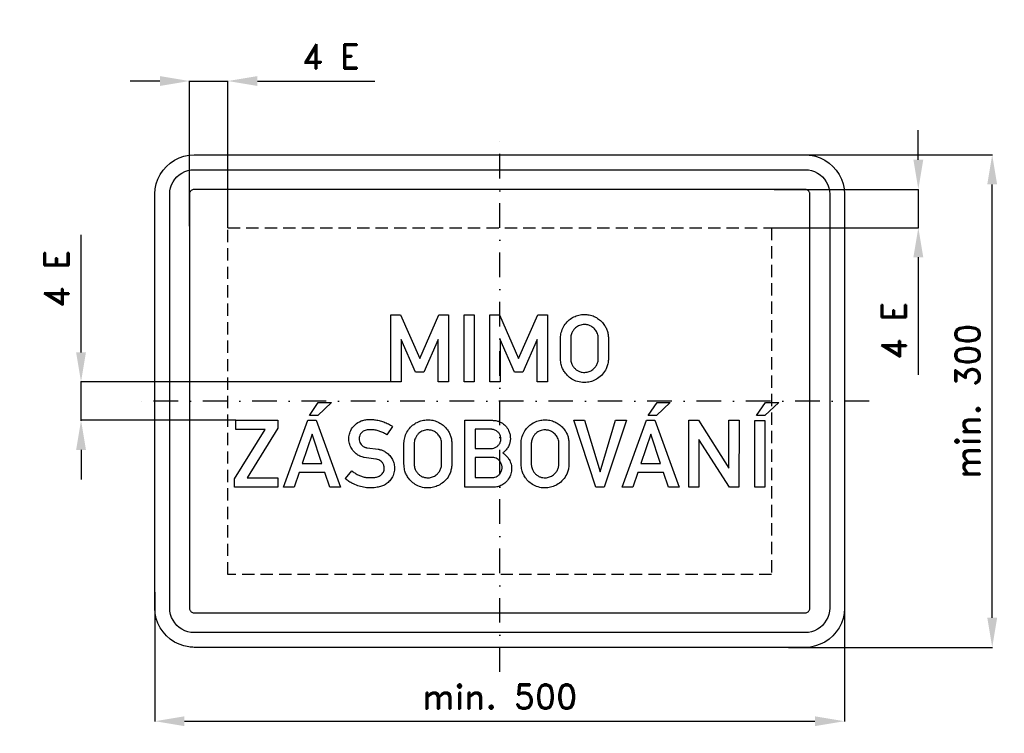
# Model space of a CAD drawing. Header units: millimetres. Extents: x -487 to 512, y -337 to 387.
import ezdxf

# ---------------------------------------------------------------- set-up
doc = ezdxf.new("R2010")
doc.units = ezdxf.units.MM
doc.header["$LTSCALE"] = 5
doc.linetypes.add('ČERCHOVANÁX2', pattern=[2, 1, -0.5, 0, -0.5])
doc.linetypes.add('ČÁRKOVANÁX2', pattern=[1.5, 1, -0.5])
doc.layers.add('Kóty', color=2, linetype='Continuous')
doc.layers.add('Značka', color=7, linetype='Continuous')
doc.styles.get("Standard").update_dxf_attribs({"font": 'romand.shx', "height": 25})
doc.dimstyles.get("Standard").update_dxf_attribs({"dimtxt": 25, "dimasz": 30, "dimexe": 0.18, "dimexo": 0.0625, "dimgap": 12.5, "dimtad": 1, "dimdec": 0, "dimzin": 0, "dimdsep": 46, "dimtxsty": 'Standard', "dimcen": 0.09, "dimadec": 0, "dimazin": 0, "dimtfac": 1, "dimtdec": 0, "dimtofl": 0, "dimtmove": 0, "dimatfit": 3, "dimfxl": 1, "dimtolj": 1, "dimtzin": 0, "dimarcsym": 0})

# ---------------------------------------------------------------- blocks, each defined once
blk = doc.blocks.new('*D0')
at = {"layer": 'Defpoints', "color": 0, "transparency": 16777216}
for p in [(279.96, 250), (500, 250), (293.06, -250)]:
    blk.add_point(p, dxfattribs=at)
at = {"layer": 'Kóty', "color": 0, "lineweight": -2, "transparency": 16777216}
for p, q in [((280.02, 250), (500.18, 250)), ((500, -220), (500, 220)), ((293.12, -250), (500.18, -250))]:
    blk.add_line(p, q, dxfattribs=at)
at = {"layer": 'Kóty', "color": 0, "transparency": 16777216}
for points in [[(495, 220), (505, 220), (500, 250)], [(495, -220), (505, -220), (500, -250)]]:
    blk.add_solid(points, dxfattribs=at)
at = {"layer": 'Kóty', "color": 0, "transparency": 16777216, "insert": (475, 0), "char_height": 25, "attachment_point": 5, "rotation": 90}
blk.add_mtext('\\A1;min. 300', dxfattribs=at)
blk = doc.blocks.new('*D1')
at = {"layer": 'Defpoints', "color": 0, "transparency": 16777216}
for p in [(-276, 325), (-315, 177.5), (-276, 176)]:
    blk.add_point(p, dxfattribs=at)
at = {"layer": 'Kóty', "color": 0, "lineweight": -2, "transparency": 16777216}
for p, q in [((-345, 325), (-375, 325)), ((-315, 177.57), (-315, 325.18)), ((-276, 176.06), (-276, 325.18)), ((-246, 325), (-126.71, 325))]:
    blk.add_line(p, q, dxfattribs=at)
at = {"layer": 'Kóty', "color": 0, "transparency": 16777216}
for points in [[(-345, 330), (-345, 320), (-315, 325)], [(-246, 330), (-246, 320), (-276, 325)]]:
    blk.add_solid(points, dxfattribs=at)
at = {"layer": 'Kóty', "color": 0, "transparency": 16777216, "insert": (-171.36, 350), "char_height": 25, "attachment_point": 5}
blk.add_mtext('\\A1;4 E', dxfattribs=at)
blk = doc.blocks.new('*D2')
at = {"layer": 'Defpoints', "color": 0, "transparency": 16777216}
for p in [(350, -181.27), (-350, -194.04), (350, -325)]:
    blk.add_point(p, dxfattribs=at)
at = {"layer": 'Kóty', "color": 0, "lineweight": -2, "transparency": 16777216}
for p, q in [((350, -181.33), (350, -325.18)), ((-350, -194.11), (-350, -325.18)), ((-320, -325), (320, -325))]:
    blk.add_line(p, q, dxfattribs=at)
at = {"layer": 'Kóty', "color": 0, "transparency": 16777216}
for points in [[(-320, -320), (-320, -330), (-350, -325)], [(320, -320), (320, -330), (350, -325)]]:
    blk.add_solid(points, dxfattribs=at)
at = {"layer": 'Kóty', "color": 0, "transparency": 16777216, "insert": (0, -300), "char_height": 25, "attachment_point": 5}
blk.add_mtext('\\A1;min. 500', dxfattribs=at)
blk = doc.blocks.new('*D3')
at = {"layer": 'Defpoints', "color": 0, "transparency": 16777216}
for p in [(278.67, 215), (276, 176), (425, 176)]:
    blk.add_point(p, dxfattribs=at)
at = {"layer": 'Kóty', "color": 0, "lineweight": -2, "transparency": 16777216}
for p, q in [((425, 245), (425, 275)), ((278.74, 215), (425.18, 215)), ((276.06, 176), (425.18, 176)), ((425, 146), (425, 26.71))]:
    blk.add_line(p, q, dxfattribs=at)
at = {"layer": 'Kóty', "color": 0, "transparency": 16777216}
for points in [[(420, 245), (430, 245), (425, 215)], [(420, 146), (430, 146), (425, 176)]]:
    blk.add_solid(points, dxfattribs=at)
at = {"layer": 'Kóty', "color": 0, "transparency": 16777216, "insert": (400, 71.36), "char_height": 25, "attachment_point": 5, "rotation": 90}
blk.add_mtext('\\A1;4 E', dxfattribs=at)
blk = doc.blocks.new('*D5')
at = {"layer": 'Defpoints', "color": 0, "transparency": 16777216}
for p in [(-425, 19.51), (-110.35, 19.51), (-267.93, -19.5)]:
    blk.add_point(p, dxfattribs=at)
at = {"layer": 'Kóty', "color": 0, "lineweight": -2, "transparency": 16777216}
for p, q in [((-425, 49.51), (-425, 168.79)), ((-110.41, 19.51), (-425.18, 19.51)), ((-268, -19.5), (-425.18, -19.5)), ((-425, -49.5), (-425, -79.5))]:
    blk.add_line(p, q, dxfattribs=at)
at = {"layer": 'Kóty', "color": 0, "transparency": 16777216}
for points in [[(-430, 49.51), (-420, 49.51), (-425, 19.51)], [(-430, -49.5), (-420, -49.5), (-425, -19.5)]]:
    blk.add_solid(points, dxfattribs=at)
at = {"layer": 'Kóty', "color": 0, "transparency": 16777216, "insert": (-450, 124.15), "char_height": 25, "attachment_point": 5, "rotation": 90}
blk.add_mtext('\\A1;4 E', dxfattribs=at)

msp = doc.modelspace()

# ---------------------------------------------------------------- linework, layer by layer
at = {"layer": 'Kóty'}
for points in [[(-315, 325), (-276, 325)], [(425.001, 176), (425.001, 215)], [(-425, -20), (-425, 20.007)]]:
    msp.add_lwpolyline(points, dxfattribs=at)
at = {"layer": 'Značka', "color": 6, "linetype": 'ČERCHOVANÁX2', "ltscale": 5}
for points in [[(0, -275), (0, 275)], [(375, 0), (-375, 0)]]:
    msp.add_lwpolyline(points, dxfattribs=at)
at = {"layer": 'Značka', "color": 5}
for points in [[(-310, -250), (-310.2, -250), (-310.3, -249.999, -0.0321908), (-315.5, -249.637), (-320.6, -248.582), (-325.5, -246.923), (-330.1, -244.589), (-334.4, -241.714), (-338.3, -238.284), (-341.7, -234.403), (-344.6, -230.091), (-346.9, -225.46), (-348.6, -220.555), (-349.7, -215.477), (-350, -210.314), (-350, -210.157), (-350, -210), (-350, 210), (-350, 210.157), (-350, 210.314), (-349.6, 215.479), (-348.6, 220.555), (-346.9, 225.464), (-344.6, 230.091), (-341.7, 234.402), (-338.3, 238.284), (-334.4, 241.717), (-330.1, 244.589), (-325.5, 246.906), (-320.6, 248.582), (-315.5, 249.654), (-310.3, 249.999), (-310.2, 250), (-310, 250), (310, 250), (310.2, 250), (310.3, 249.999, -0.0321908), (315.5, 249.637), (320.6, 248.582), (325.5, 246.923), (330.1, 244.589), (334.4, 241.714), (338.3, 238.284), (341.7, 234.403), (344.6, 230.091), (346.9, 225.46), (348.6, 220.555), (349.7, 215.477), (350, 210.314), (350, 210.157), (350, 210), (350, -210), (350, -210.157), (350, -210.314), (349.6, -215.479), (348.6, -220.555), (346.9, -225.464), (344.6, -230.091), (341.7, -234.402), (338.3, -238.284), (334.4, -241.717), (330.1, -244.589), (325.5, -246.906), (320.6, -248.582), (315.5, -249.654), (310.3, -249.999), (310.2, -250), (310, -250), (-310, -250)], [(-310, -235), (-310.1, -235), (-310.2, -234.999, -0.0321794), (-313.4, -234.773), (-316.6, -234.114), (-319.7, -233.077), (-322.6, -231.618), (-325.3, -229.821), (-327.7, -227.678), (-329.8, -225.252), (-331.6, -222.557), (-333.1, -219.663), (-334.1, -216.597), (-334.8, -213.423), (-335, -210.196), (-335, -210.098), (-335, -210), (-335, 210), (-335, 210.098), (-335, 210.196), (-334.8, 213.424), (-334.1, 216.597), (-333.1, 219.665), (-331.6, 222.557), (-329.8, 225.251), (-327.7, 227.678), (-325.3, 229.823), (-322.6, 231.618), (-319.7, 233.066), (-316.6, 234.114), (-313.4, 234.784), (-310.2, 234.999), (-310.1, 235), (-310, 235), (310, 235), (310.1, 235), (310.2, 234.999, -0.0321983), (313.4, 234.773), (316.6, 234.114), (319.7, 233.077), (322.6, 231.618), (325.3, 229.821), (327.7, 227.678), (329.8, 225.252), (331.6, 222.557), (333.1, 219.663), (334.1, 216.597), (334.8, 213.423), (335, 210.196), (335, 210.098), (335, 210), (335, -210), (335, -210.098), (335, -210.196), (334.8, -213.424), (334.1, -216.597), (333.1, -219.665), (331.6, -222.557), (329.8, -225.251), (327.7, -227.678), (325.3, -229.823), (322.6, -231.618), (319.7, -233.066), (316.6, -234.114), (313.4, -234.784), (310.2, -234.999), (310.1, -235), (310, -235), (-310, -235)], [(61.774, 64.401), (61.802, 64.965), (61.837, 65.528, -0.0306634), (62.219, 68.362, -0.0310687), (62.95, 71.138, -0.0663017), (65.564, 76.759, -0.0684794), (69.58, 81.5, -0.0618534), (73.996, 84.804, -0.0599299), (79.071, 86.948, -0.0573434), (84.314, 87.949, -0.0575839), (89.647, 87.734, -0.0569077), (94.744, 86.446, -0.0574926), (99.415, 84.043, -0.0553725), (103.369, 80.847, -0.0534592), (106.547, 76.868, -0.0430319), (108.434, 73.444, -0.0488566), (109.657, 69.756, -0.0227255), (110.045, 67.739, -0.0129411), (110.288, 65.698), (110.32, 65.361), (110.351, 65.025), (110.351, 42.252), (110.304, 41.727), (110.252, 41.203, -0.0357808), (109.518, 36.982, -0.0478468), (108.092, 32.937, -0.078789), (104.465, 27.254, -0.0730929), (99.287, 22.872, -0.0601265), (94.359, 20.354, -0.0598536), (88.988, 19.082, -0.0711115), (82.299, 19.129, -0.0741898), (75.905, 21.073, -0.0660436), (70.873, 24.136, -0.0616936), (66.767, 28.375, -0.0470817), (64.402, 32.006, -0.0538828), (62.822, 36.004, -0.0302185), (62.227, 38.657, -0.0176843), (61.887, 41.359), (61.829, 41.986), (61.774, 42.613), (61.774, 64.401)], [(72.13, 64.359), (72.13, 42.606), (72.159, 42.195), (72.193, 41.784, 0.0375951), (72.561, 39.64, 0.0416776), (73.263, 37.577, 0.0628994), (74.852, 34.77, 0.0601825), (77.088, 32.42, 0.0594366), (79.704, 30.625, 0.0643289), (82.655, 29.53, 0.0505273), (85.091, 29.165, 0.0445523), (87.571, 29.268, 0.0739032), (91.753, 30.381, 0.0850033), (95.363, 32.717, 0.0736175), (97.774, 35.503, 0.0635767), (99.351, 38.845, 0.0331968), (99.824, 40.518, 0.0426567), (100.038, 42.23), (100.046, 42.45), (100.052, 42.67), (100.052, 64.309), (100.056, 64.695), (100.052, 65.081, 0.0626186), (99.67, 67.451, 0.0483355), (98.763, 69.714, 0.0769071), (96.247, 73.373, 0.0837832), (92.742, 76.039, 0.0698639), (89.487, 77.353, 0.0666769), (85.97, 77.746, 0.0885208), (81.131, 76.896, 0.0981196), (76.967, 74.396, 0.0628405), (74.894, 72.149, 0.0513994), (73.376, 69.48, 0.0395321), (72.578, 67.342, 0.0507322), (72.179, 65.117), (72.151, 64.738), (72.13, 64.359)], [(-150.011, -70.826), (-149.371, -71.363, 0.0071394), (-148.722, -71.888, 0.0391016), (-145.604, -73.946, 0.0320901), (-142.205, -75.55, 0.0326481), (-138.556, -76.807, 0.0398954), (-134.796, -77.52, 0.0244801), (-132.26, -77.7, 0.0143241), (-129.689, -77.682, 0.0353149), (-125.841, -77.355, 0.0841503), (-122.251, -76.16, 0.0552019), (-120.584, -75.093, 0.056031), (-119.184, -73.68, 0.057322), (-118.105, -71.995, 0.05693), (-117.435, -70.11, 0.0628276), (-117.164, -67.939, 0.0644235), (-117.449, -65.761, 0.0858501), (-118.623, -63.029, 0.089185), (-120.65, -60.86, 0.071825), (-122.786, -59.606, 0.0592905), (-125.163, -58.947), (-125.453, -58.899), (-125.743, -58.855), (-137.594, -57.339), (-138.072, -57.199), (-138.55, -57.056, -0.0177763), (-140.838, -56.285, -0.0323006), (-143.034, -55.292, -0.0621789), (-146.375, -53.008, -0.055277), (-149.125, -49.98, -0.0688274), (-151.747, -45.376, -0.0728969), (-152.979, -40.254, -0.0746657), (-152.831, -34.987, -0.0722558), (-151.151, -29.934, -0.0946087), (-146.843, -23.985, -0.103598), (-140.696, -20.166, -0.0552101), (-136.804, -19.068, -0.0350999), (-132.763, -18.685, -0.0294097), (-128.214, -18.776, -0.0306392), (-123.725, -19.408, -0.0329392), (-118.861, -20.682, -0.0299131), (-114.183, -22.56, -0.0195836), (-111.818, -23.747, -0.028925), (-109.586, -25.152), (-109.149, -25.468), (-108.715, -25.79), (-114.552, -34.155), (-115.309, -33.687, 0.0051413), (-116.075, -33.227, 0.0318257), (-119.673, -31.418, 0.0354818), (-123.462, -30.111, 0.0379074), (-127.327, -29.31, 0.0356172), (-131.353, -29.084, 0.0569553), (-135.624, -29.502, 0.118694), (-139.343, -31.258, 0.0895719), (-141.238, -33.317, 0.0771466), (-142.389, -35.919, 0.0509592), (-142.723, -37.677, 0.0550141), (-142.68, -39.447, 0.0765681), (-141.976, -41.938, 0.0702006), (-140.576, -44.143, 0.0532008), (-139.232, -45.501, 0.0574175), (-137.636, -46.523, 0.0305915), (-136.774, -46.902, 0.0329658), (-135.872, -47.167, 0.0196256), (-135.171, -47.299, 0.0064938), (-134.463, -47.394), (-123.243, -48.868), (-122.856, -48.914), (-122.471, -48.967, -0.0576844), (-119.317, -49.832, -0.0453563), (-116.372, -51.34, -0.0621072), (-112.443, -54.382, -0.0684581), (-109.445, -58.31, -0.0673537), (-107.536, -62.681, -0.0645418), (-106.824, -67.419, -0.0735371), (-107.38, -72.912, -0.0756885), (-109.515, -78.001, -0.0656808), (-112.371, -81.761, -0.0666816), (-116.082, -84.631, -0.056082), (-120.07, -86.465, -0.0382937), (-124.362, -87.528, -0.0422021), (-130.502, -88.137, -0.0424768), (-136.63, -87.705, -0.0406818), (-142.618, -86.371, -0.0369111), (-148.346, -84.121, -0.028956), (-152.087, -82.138, -0.0389405), (-155.508, -79.68, -0.0061093), (-156.103, -79.175), (-156.69, -78.66), (-150.011, -70.826)], [(-97.183, -42.599), (-97.155, -42.035), (-97.12, -41.472, -0.0306748), (-96.738, -38.638, -0.0310639), (-96.008, -35.863, -0.0662957), (-93.393, -30.241, -0.0684811), (-89.378, -25.5, -0.0618555), (-84.961, -22.196, -0.0599325), (-79.886, -20.053, -0.0573462), (-74.643, -19.051, -0.057581), (-69.31, -19.266, -0.0569133), (-64.213, -20.554, -0.0575004), (-59.543, -22.957, -0.0553794), (-55.588, -26.153, -0.0534526), (-52.41, -30.132, -0.0430252), (-50.523, -33.556, -0.048849), (-49.3, -37.244, -0.0226964), (-48.913, -39.261, -0.0129549), (-48.67, -41.303), (-48.637, -41.639), (-48.606, -41.975), (-48.606, -64.748), (-48.653, -65.273), (-48.705, -65.797, -0.0357688), (-49.439, -70.018, -0.04784), (-50.865, -74.063, -0.0787901), (-54.492, -79.746, -0.0731022), (-59.67, -84.128, -0.0601168), (-64.598, -86.646, -0.0598492), (-69.969, -87.918, -0.0711115), (-76.658, -87.871, -0.0741828), (-83.052, -85.928, -0.066038), (-88.084, -82.864, -0.0616978), (-92.19, -78.625, -0.0470854), (-94.555, -74.994, -0.0538685), (-96.135, -70.996, -0.0302185), (-96.73, -68.343, -0.0176835), (-97.07, -65.641), (-97.128, -65.014), (-97.183, -64.387), (-97.183, -42.599)], [(-35.289, -87.5), (-35.289, -19.5), (-7.353, -19.5), (-6.655, -19.522, -0.0070104), (-5.957, -19.557, -0.053519), (-2.117, -20.221, -0.0588633), (1.502, -21.731, -0.0841011), (5.965, -25.129, -0.0839884), (9.074, -29.785, -0.0528847), (10.279, -33.059, -0.0480705), (10.802, -36.5, -0.047683), (10.722, -40.006, -0.051695), (9.952, -43.428, -0.057806), (8.36, -46.972, -0.0569288), (6.014, -50.057, -0.0189907), (5.128, -50.954, -0.0191924), (4.179, -51.779), (3.666, -52.18), (3.145, -52.572), (3.844, -53.072), (4.533, -53.585, -0.0455376), (7.35, -56.18, -0.0539773), (9.605, -59.287, -0.0774312), (11.621, -64.161, -0.0763325), (12.084, -69.445, -0.0849324), (10.879, -75.339, -0.0827161), (7.82, -80.516, -0.0672855), (4.355, -83.888, -0.0675502), (0.135, -86.211, -0.0454703), (-2.842, -87.139, -0.0487669), (-5.922, -87.493, -0.0070986), (-6.495, -87.502), (-7.069, -87.5), (-35.289, -87.5)], [(21.725, -42.599), (21.753, -42.035), (21.788, -41.472, -0.0306854), (22.17, -38.638, -0.0310741), (22.9, -35.863, -0.0663003), (25.515, -30.241, -0.0684771), (29.53, -25.5, -0.0618621), (33.947, -22.196, -0.0599325), (39.022, -20.053, -0.0573462), (44.265, -19.051, -0.057581), (49.598, -19.266, -0.0569133), (54.695, -20.554, -0.0575004), (59.365, -22.957, -0.0553794), (63.32, -26.153, -0.0534575), (66.498, -30.132, -0.0430319), (68.384, -33.556, -0.0488566), (69.608, -37.244, -0.0227255), (69.995, -39.261, -0.0129402), (70.238, -41.303), (70.271, -41.639), (70.302, -41.975), (70.302, -64.748), (70.254, -65.273), (70.203, -65.797, -0.0357828), (69.469, -70.018, -0.0478468), (68.043, -74.063, -0.0787901), (64.416, -79.746, -0.0730964), (59.238, -84.128, -0.060119), (54.31, -86.646, -0.0598483), (48.939, -87.918, -0.0711115), (42.25, -87.871, -0.0741855), (35.856, -85.928, -0.0660434), (30.824, -82.864, -0.0616939), (26.718, -78.625, -0.0470796), (24.353, -74.994, -0.0538817), (22.773, -70.996, -0.0302185), (22.178, -68.343, -0.0176835), (21.838, -65.641), (21.78, -65.014), (21.725, -64.387), (21.725, -42.599)], [(-86.827, -42.641), (-86.827, -64.394), (-86.798, -64.805), (-86.764, -65.216, 0.0375904), (-86.396, -67.36, 0.0416842), (-85.694, -69.423, 0.0628947), (-84.105, -72.23, 0.0601798), (-81.869, -74.58, 0.059414), (-79.253, -76.375, 0.0643289), (-76.302, -77.47, 0.0505225), (-73.866, -77.835, 0.0445718), (-71.386, -77.732, 0.0739133), (-67.204, -76.619, 0.0850065), (-63.594, -74.283, 0.0736354), (-61.184, -71.497, 0.0635782), (-59.606, -68.155, 0.0331968), (-59.133, -66.482, 0.0426434), (-58.919, -64.77), (-58.911, -64.55), (-58.905, -64.33), (-58.905, -42.691), (-58.901, -42.305), (-58.905, -41.919, 0.0626056), (-59.288, -39.549, 0.0483169), (-60.194, -37.286, 0.0769054), (-62.71, -33.627, 0.0837727), (-66.215, -30.961, 0.0698639), (-69.47, -29.647, 0.0666745), (-72.987, -29.254, 0.0885194), (-77.826, -30.104, 0.0981209), (-81.99, -32.604, 0.0628472), (-84.063, -34.851, 0.051387), (-85.581, -37.52, 0.0395198), (-86.379, -39.658, 0.0507493), (-86.778, -41.883), (-86.806, -42.262), (-86.827, -42.641)], [(-24.94, -28.637), (-24.94, -48.039), (-8.635, -48.039, 0.0053141), (-8, -48.035, 0.0160294), (-7.367, -48.003, 0.0916383), (-4.462, -47.185, 0.0807432), (-1.948, -45.411, 0.0813074), (-0.014, -43.012, 0.0860902), (1.02, -40.141, 0.0874603), (1.119, -37.004, 0.0858382), (0.156, -34.007, 0.0819414), (-1.589, -31.534, 0.0786347), (-4.016, -29.735, 0.0467146), (-5.534, -29.058, 0.0540262), (-7.14, -28.701), (-7.483, -28.665), (-7.827, -28.637), (-24.94, -28.637)], [(32.08, -42.641), (32.08, -64.394), (32.109, -64.805), (32.144, -65.216, 0.0375904), (32.512, -67.36, 0.0416711), (33.214, -69.423, 0.0628947), (34.803, -72.23, 0.0601726), (37.039, -74.58, 0.0594199), (39.655, -76.375, 0.064325), (42.606, -77.47, 0.0505212), (45.042, -77.835, 0.0445707), (47.522, -77.732, 0.0739133), (51.704, -76.619, 0.0850065), (55.314, -74.283, 0.0736229), (57.724, -71.497, 0.0635782), (59.302, -68.155, 0.0331968), (59.775, -66.482, 0.0426611), (59.989, -64.77), (59.997, -64.55), (60.003, -64.33), (60.003, -42.691), (60.007, -42.305), (60.003, -41.919, 0.062618), (59.62, -39.549, 0.0483169), (58.714, -37.286, 0.0769054), (56.198, -33.627, 0.0837727), (52.693, -30.961, 0.0698677), (49.438, -29.647, 0.0666726), (45.921, -29.254, 0.0885178), (41.082, -30.104, 0.0981247), (36.918, -32.604, 0.0628472), (34.845, -34.851, 0.0514043), (33.327, -37.52, 0.0395321), (32.529, -39.658, 0.0507361), (32.13, -41.883), (32.102, -42.262), (32.08, -42.641)], [(-24.919, -57.12), (-24.919, -77.704), (-8.571, -77.704, 0.0036152), (-7.954, -77.695, 0.01086), (-7.338, -77.668, 0.0587304), (-4.9, -77.214, 0.0631196), (-2.628, -76.181, 0.0840679), (-0.105, -74.104, 0.0857241), (1.594, -71.307, 0.082245), (2.355, -68.291, 0.0809766), (2.118, -65.195, 0.0888418), (0.801, -61.963, 0.0842571), (-1.544, -59.344, 0.0656007), (-3.67, -57.952, 0.0803981), (-6.056, -57.24, 0.0183531), (-6.734, -57.163, 0.0061135), (-7.416, -57.12), (-24.919, -57.12)]]:
    msp.add_lwpolyline(points, format="xyb", dxfattribs=at)
for points in [[(-310, -215), (310, -215), (310, -215), (310, -215), (310.7, -214.955), (311.3, -214.823), (311.9, -214.615), (312.5, -214.324), (313.1, -213.964), (313.5, -213.536), (314, -213.05), (314.3, -212.511), (314.6, -211.933), (314.8, -211.319), (315, -210.685), (315, -210.039), (315, -210.02), (315, -210), (315, 210), (315, 210.02), (315, 210.039), (315, 210.685), (314.8, 211.319), (314.6, 211.933), (314.3, 212.511), (314, 213.05), (313.5, 213.536), (313.1, 213.965), (312.5, 214.324), (311.9, 214.613), (311.3, 214.823), (310.7, 214.957), (310, 215), (310, 215), (310, 215), (-310, 215), (-310, 215), (-310, 215), (-310.7, 214.955), (-311.3, 214.823), (-311.9, 214.615), (-312.5, 214.324), (-313.1, 213.964), (-313.5, 213.536), (-314, 213.05), (-314.3, 212.511), (-314.6, 211.933), (-314.8, 211.319), (-315, 210.685), (-315, 210.039), (-315, 210.02), (-315, 210), (-315, -210), (-315, -210.02), (-315, -210.039), (-315, -210.685), (-314.8, -211.319), (-314.6, -211.933), (-314.3, -212.511), (-314, -213.05), (-313.5, -213.536), (-313.1, -213.965), (-312.5, -214.324), (-311.9, -214.613), (-311.3, -214.823), (-310.7, -214.957), (-310, -215), (-310, -215), (-310, -215)], [(-110.351, 19.507), (-110.351, 87.493), (-100.612, 87.493), (-81.154, 43.314), (-61.653, 87.493), (-51.97, 87.493), (-51.97, 19.507), (-62.319, 19.507), (-62.319, 62.63), (-76.925, 29.282), (-85.404, 29.282), (-99.995, 62.63), (-99.995, 19.507), (-110.351, 19.507)], [(-36.104, 19.5), (-36.104, 87.493), (-25.798, 87.493), (-25.798, 19.5), (-36.104, 19.5)], [(-9.931, 19.507), (-9.931, 87.493), (-0.191, 87.493), (19.267, 43.314), (38.767, 87.493), (48.45, 87.493), (48.45, 19.507), (38.101, 19.507), (38.101, 62.63), (23.495, 29.282), (15.017, 29.282), (0.425, 62.63), (0.425, 19.507), (-9.931, 19.507)], [(-184.125, -1.286), (-170.768, -1.286), (-184.733, -14.642), (-193.232, -14.642), (-184.125, -1.286)], [(159.875, -1.286), (173.232, -1.286), (159.267, -14.642), (150.768, -14.642), (159.875, -1.286)], [(269.875, -1.286), (283.232, -1.286), (269.267, -14.642), (260.768, -14.642), (269.875, -1.286)], [(-269.16, -87.5), (-269.16, -78.95), (-238.191, -28.701), (-267.934, -28.701), (-267.934, -19.5), (-225.349, -19.5), (-225.349, -27.497), (-256.36, -77.739), (-225.349, -77.739), (-225.349, -87.5), (-269.16, -87.5)], [(-219.399, -87.5), (-194.756, -19.493), (-186.164, -19.493), (-161.507, -87.5), (-172.43, -87.5), (-177.508, -72.306), (-203.525, -72.306), (-208.519, -87.5), (-219.399, -87.5)], [(97.63, -87.493), (75.119, -19.5), (86.162, -19.5), (101.908, -71.747), (117.697, -19.5), (128.64, -19.5), (106.172, -87.493), (97.63, -87.493)], [(124.39, -87.5), (149.033, -19.493), (157.625, -19.493), (182.283, -87.5), (171.36, -87.5), (166.281, -72.306), (140.264, -72.306), (135.27, -87.5), (124.39, -87.5)], [(191.923, -87.5), (191.923, -19.5), (201.684, -19.5), (232.574, -68.035), (232.574, -19.5), (242.987, -19.5), (242.916, -87.5), (233.155, -87.5), (202.201, -39.029), (202.201, -87.5), (191.923, -87.5)], [(258.853, -87.5), (258.853, -19.507), (269.16, -19.507), (269.16, -87.5), (258.853, -87.5)], [(-180.497, -63.275), (-190.471, -33.398), (-200.423, -63.275), (-180.497, -63.275)], [(163.292, -63.275), (153.319, -33.398), (143.367, -63.275), (163.292, -63.275)]]:
    msp.add_lwpolyline(points, dxfattribs=at)
at = {"layer": 'Značka', "color": 6, "linetype": 'ČÁRKOVANÁX2', "ltscale": 2.5}
msp.add_lwpolyline([(276, -176), (-276, -176), (-276, 176), (276, 176), (276, -176)], dxfattribs=at)

# ---------------------------------------------------------------- dimensions: what is measured, and where the dimension line sits
at = {"layer": 'Kóty'}
for base, p1, p2, text, picture, middle in [((-276, 325), (-315, 177.504), (-276, 176), '4 E', '*D1', (-171.357, 350)), ((350, -325), (-350, -194.044), (350, -181.272), 'min. 500', '*D2', (0, -300))]:
    dim = msp.add_linear_dim(base=base, p1=p1, p2=p2, text=text, dimstyle='Standard', dxfattribs=at)
    dim.commit()
    dim.dimension.update_dxf_attribs({"geometry": picture, "text_midpoint": middle})
for base, p1, p2, text, picture, middle in [((425.001, 176), (278.673, 215), (276, 176), '4 E', '*D3', (400.001, 71.357)), ((500, 250), (293.059, -250), (279.957, 250), 'min. 300', '*D0', (475, 0)), ((-425, 19.507), (-267.934, -19.5), (-110.351, 19.507), '4 E', '*D5', (-450, 124.15))]:
    dim = msp.add_linear_dim(base=base, p1=p1, p2=p2, angle=90, text=text, dimstyle='Standard', dxfattribs=at)
    dim.commit()
    dim.dimension.update_dxf_attribs({"geometry": picture, "text_midpoint": middle})

doc.saveas('drawing.dxf')
